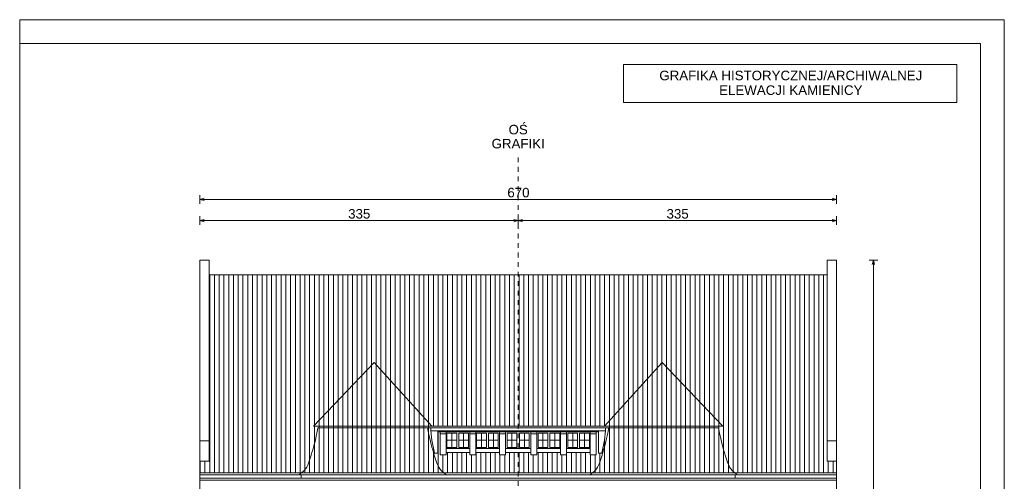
# Model space of a CAD drawing. Header units: metres. Extents: x -578.7 to -558, y 244.4 to 273.5.
# Tile 15 of 15: x -578.7 to -558, y 263.8 to 273.5. Entities that reach past the tile are written whole.
import ezdxf

# ---------------------------------------------------------------- set-up
doc = ezdxf.new("R2010")
doc.units = ezdxf.units.M
doc.header["$MEASUREMENT"] = 0
doc.linetypes.add('Hidden Line', pattern=[0.1, 0.05, -0.05])
doc.layers.add('0_Nr_pióra__41', color=7, linetype='Continuous', lineweight=0, true_color=0x8d755f)
doc.layers.add('GM_SZRAF_Nr_pióra__41', color=7, linetype='Continuous', lineweight=0, true_color=0x8d755f)
for name, color, linetype, lineweight in [('GM_RAMKA_Nr_pióra__255', 7, 'Continuous', 0), ('GM_TABELA RAMKA_Nr_pióra__255', 7, 'Continuous', 0), ('OPISY_Nr_pióra__241', 7, 'Continuous', 0), ('Tabelki_Nr_pióra__1_Nr_pióra__241', 7, 'Continuous', 0), ('Tabelki_Nr_pióra__1_Nr_pióra__255', 7, 'Continuous', 0), ('wymiar detal_Nr_pióra__241', 7, 'Continuous', 0)]:
    doc.layers.add(name, color=color, linetype=linetype, lineweight=lineweight)
doc.layers.add('wymiar detal', color=7, linetype='Continuous')
doc.styles.add('GENERATED_STYLE_1', font='arial.ttf')
doc.dimstyles.new('GENERATED_STYLE__1', dxfattribs={"dimtxt": 0.2, "dimasz": 0.091787, "dimexe": 0.18, "dimexo": 0.0625, "dimgap": 0.09, "dimtad": 1, "dimtih": 1, "dimtoh": 1, "dimdec": 0, "dimlfac": 100, "dimzin": 0, "dimdsep": 46, "dimtxsty": 'GENERATED_STYLE_1', "dimblk": 'ARROWHEAD_3', "dimblk1": 'ARROWHEAD_3', "dimblk2": 'ARROWHEAD_3', "dimcen": 0.09, "dimse1": 1, "dimse2": 1, "dimclrd": 7, "dimclre": 7, "dimclrt": 7, "dimazin": 0, "dimtfac": 1, "dimtdec": 4, "dimtmove": 0, "dimatfit": 3, "dimfxl": 0, "dimtolj": 1, "dimtzin": 0, "dimarcsym": 0})
doc.dimstyles.new('GENERATED_STYLE__3', dxfattribs={"dimtxt": 0.2, "dimasz": 0.091787, "dimexe": 0.18, "dimexo": 0.0625, "dimgap": 0.09, "dimtad": 1, "dimdec": 0, "dimlfac": 100, "dimzin": 0, "dimdsep": 46, "dimtxsty": 'GENERATED_STYLE_1', "dimblk": 'ARROWHEAD_3', "dimblk1": 'ARROWHEAD_3', "dimblk2": 'ARROWHEAD_3', "dimcen": 0.09, "dimse1": 1, "dimse2": 1, "dimclrd": 7, "dimclre": 7, "dimclrt": 7, "dimazin": 0, "dimtfac": 1, "dimtdec": 4, "dimtmove": 0, "dimatfit": 3, "dimfxl": 0, "dimtolj": 1, "dimtzin": 0, "dimarcsym": 0})
pattern_1 = [(90, (0, 0), (-0.1, 0), [])]

# ---------------------------------------------------------------- blocks, each defined once
blk = doc.blocks.new('*D4')
at = {"layer": 'wymiar detal_Nr_pióra__241', "color": 7, "linetype": 'Continuous', "lineweight": 0}
for p, q in [((-560.661, 268.404), (-560.842, 268.404)), ((-560.752, 268.404), (-560.777, 268.31)), ((-560.752, 253.908), (-560.752, 268.404)), ((-560.752, 268.404), (-560.727, 268.31)), ((-560.661, 253.908), (-560.842, 253.908)), ((-560.752, 253.908), (-560.777, 254.001)), ((-560.752, 253.908), (-560.727, 254.001))]:
    blk.add_line(p, q, dxfattribs=at)
at = {"layer": 'wymiar detal_Nr_pióra__241', "color": 7, "lineweight": 0, "insert": (-560.792, 260.928), "char_height": 0.2, "attachment_point": 7, "rotation": 90, "style": 'GENERATED_STYLE_1'}
blk.add_mtext('\\A1;{\\pql;\\fArial|b0|i0|c238|p38;725}', dxfattribs=at)
blk = doc.blocks.new('ARROWHEAD_3')
at = {"color": 0, "linetype": 'Continuous', "lineweight": 0}
blk.add_line((0, 0), (-1, 0), dxfattribs=at)
at = {"color": 0, "linetype": 'Continuous', "lineweight": 0, "flags": 128}
blk.add_lwpolyline([(-1, 0.2679), (0, 0), (-1, -0.2679)], dxfattribs=at)
blk = doc.blocks.new('*D5')
at = {"layer": 'wymiar detal_Nr_pióra__241', "color": 7, "linetype": 'Continuous', "lineweight": 0}
for p, q in [((-574.907, 269.141), (-574.907, 269.322)), ((-574.907, 269.232), (-574.814, 269.257)), ((-574.907, 269.232), (-568.217, 269.232)), ((-574.907, 269.232), (-574.814, 269.207)), ((-568.217, 269.232), (-568.311, 269.257)), ((-568.217, 269.232), (-568.311, 269.207)), ((-568.217, 269.141), (-568.217, 269.322))]:
    blk.add_line(p, q, dxfattribs=at)
at = {"layer": 'wymiar detal_Nr_pióra__241', "color": 7, "lineweight": 0, "insert": (-571.79, 269.272), "char_height": 0.2, "attachment_point": 7, "style": 'GENERATED_STYLE_1'}
blk.add_mtext('\\A1;{\\pql;\\fArial|b0|i0|c238|p38;335}', dxfattribs=at)
blk = doc.blocks.new('*D6')
at = {"layer": 'wymiar detal_Nr_pióra__241', "color": 7, "linetype": 'Continuous', "lineweight": 0}
for p, q in [((-568.217, 269.141), (-568.217, 269.322)), ((-568.217, 269.232), (-568.124, 269.257)), ((-568.217, 269.232), (-561.527, 269.232)), ((-568.217, 269.232), (-568.124, 269.207)), ((-561.527, 269.232), (-561.621, 269.257)), ((-561.527, 269.232), (-561.621, 269.207)), ((-561.527, 269.141), (-561.527, 269.322))]:
    blk.add_line(p, q, dxfattribs=at)
at = {"layer": 'wymiar detal_Nr_pióra__241', "color": 7, "lineweight": 0, "insert": (-565.1, 269.272), "char_height": 0.2, "attachment_point": 7, "style": 'GENERATED_STYLE_1'}
blk.add_mtext('\\A1;{\\pql;\\fArial|b0|i0|c238|p38;335}', dxfattribs=at)
blk = doc.blocks.new('*D7')
at = {"layer": 'wymiar detal_Nr_pióra__241', "color": 7, "linetype": 'Continuous', "lineweight": 0}
for p, q in [((-574.907, 269.588), (-574.907, 269.769)), ((-574.907, 269.678), (-574.814, 269.703)), ((-574.907, 269.678), (-561.527, 269.678)), ((-574.907, 269.678), (-574.814, 269.653)), ((-561.527, 269.678), (-561.621, 269.703)), ((-561.527, 269.678), (-561.621, 269.653)), ((-561.527, 269.588), (-561.527, 269.769))]:
    blk.add_line(p, q, dxfattribs=at)
at = {"layer": 'wymiar detal_Nr_pióra__241', "color": 7, "lineweight": 0, "insert": (-568.445, 269.718), "char_height": 0.2, "attachment_point": 7, "style": 'GENERATED_STYLE_1'}
blk.add_mtext('\\A1;{\\pql;\\fArial|b0|i0|c238|p38;670}', dxfattribs=at)

msp = doc.modelspace()

# ---------------------------------------------------------------- hatches: boundary and pattern name
at = {"layer": 'GM_SZRAF_Nr_pióra__41', "linetype": 'Continuous', "lineweight": 0, "true_color": 0x8d755f}
h = msp.add_hatch(dxfattribs=at)
h.set_pattern_fill('PAPAPET', color=35, style=0, pattern_type=2)
h.set_pattern_definition(pattern_1)
h.paths.add_polyline_path([(-574.713, 268.094), (-568.217, 268.094), (-568.217, 264.915), (-570.032, 264.915), (-570.053, 264.876), (-570.035, 264.621), (-569.973, 264.345), (-569.967, 264.257), (-569.866, 264.021), (-569.771, 263.93), (-574.906, 263.93), (-574.907, 264.175), (-574.713, 264.175)])
h = msp.add_hatch(dxfattribs=at)
h.set_pattern_fill('PAPAPET', color=35, style=0, pattern_type=2)
h.set_pattern_definition(pattern_1)
h.paths.add_polyline_path([(-561.722, 268.094), (-568.217, 268.094), (-568.217, 264.915), (-566.403, 264.915), (-566.381, 264.876), (-566.4, 264.621), (-566.462, 264.345), (-566.468, 264.257), (-566.568, 264.021), (-566.663, 263.93), (-561.529, 263.93), (-561.527, 264.175), (-561.722, 264.175)])
h = msp.add_hatch(dxfattribs=at)
h.set_pattern_fill('PAPAPET', color=35, style=0, pattern_type=2)
h.set_pattern_definition(pattern_1)
h.paths.add_polyline_path([(-572.516, 264.915), (-572.428, 264.915), (-570.032, 264.915), (-571.242, 266.249)])
h = msp.add_hatch(dxfattribs=at)
h.set_pattern_fill('PAPAPET', color=35, style=0, pattern_type=2)
h.set_pattern_definition(pattern_1)
h.paths.add_polyline_path([(-563.918, 264.915), (-564.007, 264.915), (-566.403, 264.915), (-565.192, 266.249)])
h = msp.add_hatch(dxfattribs=at)
h.set_pattern_fill('PAPAPET', color=35, style=0, pattern_type=2)
h.set_pattern_definition(pattern_1)
h.paths.add_polyline_path([(-569.771, 263.93), (-569.771, 263.931), (-569.772, 263.931), (-569.774, 263.932), (-569.776, 263.934), (-569.778, 263.935), (-569.781, 263.937), (-569.785, 263.94), (-569.788, 263.942), (-569.792, 263.945), (-569.796, 263.948), (-569.801, 263.952), (-569.806, 263.956), (-569.81, 263.96), (-569.815, 263.964), (-569.82, 263.968), (-569.825, 263.973), (-569.83, 263.977), (-569.835, 263.982), (-569.842, 263.99), (-569.848, 263.997), (-569.854, 264.005), (-569.86, 264.013), (-569.866, 264.021), (-569.872, 264.029), (-569.877, 264.037), (-569.882, 264.046), (-569.887, 264.054), (-569.892, 264.063), (-569.896, 264.072), (-569.901, 264.081), (-569.905, 264.09), (-569.909, 264.099), (-569.913, 264.108), (-569.917, 264.117), (-569.921, 264.127), (-569.925, 264.136), (-569.928, 264.145), (-569.932, 264.154), (-569.935, 264.164), (-569.939, 264.173), (-569.942, 264.182), (-569.945, 264.192), (-569.949, 264.201), (-569.952, 264.21), (-569.955, 264.22), (-569.958, 264.229), (-569.961, 264.238), (-569.964, 264.248), (-569.967, 264.257), (-569.97, 264.267), (-569.972, 264.276), (-569.975, 264.286), (-569.978, 264.295), (-569.981, 264.305), (-569.985, 264.317), (-569.988, 264.329), (-569.992, 264.341), (-569.995, 264.354), (-569.999, 264.366), (-570.003, 264.378), (-570.006, 264.39), (-570.01, 264.403), (-570.014, 264.415), (-570.017, 264.427), (-570.021, 264.439), (-570.024, 264.452), (-570.028, 264.464), (-570.031, 264.476), (-570.035, 264.489), (-570.038, 264.501), (-570.041, 264.513), (-570.045, 264.526), (-570.052, 264.554), (-570.059, 264.583), (-570.066, 264.612), (-570.073, 264.64), (-570.079, 264.667), (-570.084, 264.693), (-570.09, 264.719), (-570.095, 264.743), (-570.099, 264.765), (-570.103, 264.787), (-570.107, 264.806), (-570.11, 264.823), (-570.113, 264.838), (-570.115, 264.851), (-570.117, 264.862), (-570.118, 264.869), (-570.119, 264.874), (-570.12, 264.876), (-572.428, 264.876), (-572.428, 264.874), (-572.429, 264.869), (-572.431, 264.862), (-572.432, 264.851), (-572.435, 264.838), (-572.437, 264.823), (-572.441, 264.806), (-572.444, 264.787), (-572.448, 264.765), (-572.453, 264.743), (-572.458, 264.719), (-572.463, 264.693), (-572.469, 264.667), (-572.475, 264.64), (-572.482, 264.612), (-572.488, 264.583), (-572.496, 264.554), (-572.503, 264.526), (-572.506, 264.513), (-572.51, 264.501), (-572.513, 264.489), (-572.517, 264.476), (-572.52, 264.464), (-572.524, 264.452), (-572.527, 264.439), (-572.531, 264.427), (-572.534, 264.415), (-572.538, 264.403), (-572.541, 264.39), (-572.545, 264.378), (-572.549, 264.366), (-572.552, 264.354), (-572.556, 264.341), (-572.56, 264.329), (-572.563, 264.317), (-572.567, 264.305), (-572.57, 264.295), (-572.572, 264.286), (-572.575, 264.276), (-572.578, 264.267), (-572.581, 264.257), (-572.584, 264.248), (-572.587, 264.238), (-572.59, 264.229), (-572.593, 264.22), (-572.596, 264.21), (-572.599, 264.201), (-572.602, 264.192), (-572.606, 264.182), (-572.609, 264.173), (-572.612, 264.164), (-572.616, 264.154), (-572.619, 264.145), (-572.623, 264.136), (-572.627, 264.127), (-572.631, 264.117), (-572.634, 264.108), (-572.638, 264.099), (-572.643, 264.09), (-572.647, 264.081), (-572.651, 264.072), (-572.656, 264.063), (-572.661, 264.054), (-572.666, 264.046), (-572.671, 264.037), (-572.676, 264.029), (-572.682, 264.021), (-572.687, 264.013), (-572.693, 264.005), (-572.7, 263.997), (-572.706, 263.99), (-572.713, 263.982), (-572.718, 263.977), (-572.723, 263.973), (-572.728, 263.968), (-572.732, 263.964), (-572.737, 263.96), (-572.742, 263.956), (-572.747, 263.952), (-572.751, 263.948), (-572.755, 263.945), (-572.759, 263.942), (-572.763, 263.94), (-572.766, 263.937), (-572.769, 263.935), (-572.772, 263.934), (-572.774, 263.932), (-572.775, 263.931), (-572.776, 263.931), (-572.777, 263.93)])
h = msp.add_hatch(dxfattribs=at)
h.set_pattern_fill('PAPAPET', color=35, style=0, pattern_type=2)
h.set_pattern_definition(pattern_1)
h.paths.add_polyline_path([(-566.663, 263.93), (-566.663, 263.931), (-566.662, 263.931), (-566.661, 263.932), (-566.659, 263.934), (-566.656, 263.935), (-566.653, 263.937), (-566.65, 263.94), (-566.646, 263.942), (-566.642, 263.945), (-566.638, 263.948), (-566.634, 263.952), (-566.629, 263.956), (-566.624, 263.96), (-566.619, 263.964), (-566.614, 263.968), (-566.609, 263.973), (-566.605, 263.977), (-566.6, 263.982), (-566.593, 263.99), (-566.586, 263.997), (-566.58, 264.005), (-566.574, 264.013), (-566.568, 264.021), (-566.563, 264.029), (-566.558, 264.037), (-566.552, 264.046), (-566.548, 264.054), (-566.543, 264.063), (-566.538, 264.072), (-566.534, 264.081), (-566.529, 264.09), (-566.525, 264.099), (-566.521, 264.108), (-566.517, 264.117), (-566.514, 264.127), (-566.51, 264.136), (-566.506, 264.145), (-566.503, 264.154), (-566.499, 264.164), (-566.496, 264.173), (-566.493, 264.182), (-566.489, 264.192), (-566.486, 264.201), (-566.483, 264.21), (-566.48, 264.22), (-566.477, 264.229), (-566.474, 264.238), (-566.471, 264.248), (-566.468, 264.257), (-566.465, 264.267), (-566.462, 264.276), (-566.459, 264.286), (-566.456, 264.295), (-566.454, 264.305), (-566.45, 264.317), (-566.446, 264.329), (-566.443, 264.341), (-566.439, 264.354), (-566.435, 264.366), (-566.432, 264.378), (-566.428, 264.39), (-566.425, 264.403), (-566.421, 264.415), (-566.417, 264.427), (-566.414, 264.439), (-566.41, 264.452), (-566.407, 264.464), (-566.403, 264.476), (-566.4, 264.489), (-566.397, 264.501), (-566.393, 264.513), (-566.39, 264.526), (-566.382, 264.554), (-566.375, 264.583), (-566.369, 264.612), (-566.362, 264.64), (-566.356, 264.667), (-566.35, 264.693), (-566.345, 264.719), (-566.34, 264.743), (-566.335, 264.765), (-566.331, 264.787), (-566.328, 264.806), (-566.324, 264.823), (-566.322, 264.838), (-566.319, 264.851), (-566.317, 264.862), (-566.316, 264.869), (-566.315, 264.874), (-566.315, 264.876), (-564.006, 264.876), (-564.006, 264.874), (-564.005, 264.869), (-564.004, 264.862), (-564.002, 264.851), (-564, 264.838), (-563.997, 264.823), (-563.994, 264.806), (-563.99, 264.787), (-563.986, 264.765), (-563.982, 264.743), (-563.977, 264.719), (-563.971, 264.693), (-563.965, 264.667), (-563.959, 264.64), (-563.953, 264.612), (-563.946, 264.583), (-563.939, 264.554), (-563.931, 264.526), (-563.928, 264.513), (-563.925, 264.501), (-563.921, 264.489), (-563.918, 264.476), (-563.915, 264.464), (-563.911, 264.452), (-563.908, 264.439), (-563.904, 264.427), (-563.9, 264.415), (-563.897, 264.403), (-563.893, 264.39), (-563.89, 264.378), (-563.886, 264.366), (-563.882, 264.354), (-563.879, 264.341), (-563.875, 264.329), (-563.871, 264.317), (-563.868, 264.305), (-563.865, 264.295), (-563.862, 264.286), (-563.859, 264.276), (-563.856, 264.267), (-563.854, 264.257), (-563.851, 264.248), (-563.848, 264.238), (-563.845, 264.229), (-563.842, 264.22), (-563.838, 264.21), (-563.835, 264.201), (-563.832, 264.192), (-563.829, 264.182), (-563.826, 264.173), (-563.822, 264.164), (-563.819, 264.154), (-563.815, 264.145), (-563.812, 264.136), (-563.808, 264.127), (-563.804, 264.117), (-563.8, 264.108), (-563.796, 264.099), (-563.792, 264.09), (-563.788, 264.081), (-563.783, 264.072), (-563.779, 264.063), (-563.774, 264.054), (-563.769, 264.046), (-563.764, 264.037), (-563.758, 264.029), (-563.753, 264.021), (-563.747, 264.013), (-563.741, 264.005), (-563.735, 263.997), (-563.728, 263.99), (-563.722, 263.982), (-563.717, 263.977), (-563.712, 263.973), (-563.707, 263.968), (-563.702, 263.964), (-563.697, 263.96), (-563.692, 263.956), (-563.688, 263.952), (-563.683, 263.948), (-563.679, 263.945), (-563.675, 263.942), (-563.671, 263.94), (-563.668, 263.937), (-563.665, 263.935), (-563.663, 263.934), (-563.661, 263.932), (-563.659, 263.931), (-563.658, 263.931), (-563.658, 263.93)])
h = msp.add_hatch(dxfattribs=at)
h.set_pattern_fill('PAPAPET', color=35, style=0, pattern_type=2)
h.set_pattern_definition(pattern_1)
h.paths.add_polyline_path([(-568.217, 263.93), (-568.217, 264.359), (-568.485, 264.359), (-568.485, 264.313), (-568.609, 264.313), (-568.609, 264.359), (-569.109, 264.359), (-569.109, 264.313), (-569.233, 264.313), (-569.233, 264.359), (-569.733, 264.359), (-569.733, 264.313), (-569.857, 264.313), (-569.857, 264.753), (-569.857, 264.792), (-569.907, 264.792), (-569.907, 264.345), (-569.973, 264.345), (-569.967, 264.257), (-569.866, 264.021), (-569.771, 263.93)])
h = msp.add_hatch(dxfattribs=at)
h.set_pattern_fill('PAPAPET', color=35, style=0, pattern_type=2)
h.set_pattern_definition(pattern_1)
h.paths.add_polyline_path([(-568.217, 263.93), (-568.217, 264.359), (-567.949, 264.359), (-567.949, 264.313), (-567.826, 264.313), (-567.826, 264.359), (-567.325, 264.359), (-567.325, 264.313), (-567.202, 264.313), (-567.202, 264.359), (-566.701, 264.359), (-566.701, 264.313), (-566.578, 264.313), (-566.578, 264.753), (-566.578, 264.792), (-566.527, 264.792), (-566.527, 264.345), (-566.462, 264.345), (-566.468, 264.257), (-566.568, 264.021), (-566.663, 263.93)])
h = msp.add_hatch(dxfattribs=at)
h.set_pattern_fill('PAPAPET', color=35, style=0, pattern_type=2)
h.set_pattern_definition(pattern_1)
h.paths.add_polyline_path([(-567.571, 264.064), (-567.555, 264.064), (-567.555, 264.104), (-567.571, 264.104)])

# ---------------------------------------------------------------- linework, layer by layer
at = {"layer": '0_Nr_pióra__41', "color": 35, "linetype": 'Hidden Line', "lineweight": 0, "true_color": 0x8d755f}
msp.add_line((-568.217, 270.559), (-568.217, 253.908), dxfattribs=at)
at = {"layer": '0_Nr_pióra__41', "color": 35, "linetype": 'Continuous', "lineweight": 0, "true_color": 0x8d755f}
for p, q in [((-574.907, 268.404), (-574.907, 264.175)), ((-574.713, 268.404), (-574.907, 268.404)), ((-574.907, 268.404), (-574.907, 264.175)), ((-574.713, 264.175), (-574.713, 268.404)), ((-561.722, 264.175), (-561.722, 268.404)), ((-561.722, 268.404), (-561.527, 268.404)), ((-561.527, 268.404), (-561.527, 264.175)), ((-561.527, 268.404), (-561.527, 264.175)), ((-574.713, 268.094), (-568.217, 268.094)), ((-561.722, 268.094), (-568.217, 268.094)), ((-571.242, 266.249), (-572.516, 264.915)), ((-571.242, 266.249), (-570.032, 264.915)), ((-565.192, 266.249), (-566.403, 264.915)), ((-565.192, 266.249), (-563.918, 264.915)), ((-572.516, 264.915), (-572.428, 264.915)), ((-572.428, 264.915), (-568.217, 264.915)), ((-572.428, 264.876), (-568.217, 264.876)), ((-570.053, 264.876), (-570.053, 264.816)), ((-564.007, 264.915), (-568.217, 264.915)), ((-564.006, 264.876), (-568.217, 264.876)), ((-566.381, 264.876), (-566.381, 264.816)), ((-563.918, 264.915), (-564.007, 264.915)), ((-570.053, 264.816), (-568.217, 264.816)), ((-570.035, 264.621), (-570.053, 264.816)), ((-569.907, 264.816), (-569.907, 264.345)), ((-569.907, 264.792), (-568.217, 264.792)), ((-569.857, 264.753), (-569.857, 264.792)), ((-569.733, 264.753), (-569.857, 264.753)), ((-569.857, 264.753), (-569.857, 264.313)), ((-569.733, 264.753), (-569.733, 264.792)), ((-569.733, 264.313), (-569.733, 264.753)), ((-569.508, 264.766), (-569.716, 264.766)), ((-569.716, 264.766), (-569.716, 264.466)), ((-569.612, 264.766), (-569.612, 264.466)), ((-569.508, 264.466), (-569.508, 264.766)), ((-569.259, 264.766), (-569.467, 264.766)), ((-569.467, 264.766), (-569.467, 264.466)), ((-569.363, 264.766), (-569.363, 264.466)), ((-569.259, 264.466), (-569.259, 264.766)), ((-569.233, 264.753), (-569.233, 264.792)), ((-569.109, 264.753), (-569.233, 264.753)), ((-569.233, 264.753), (-569.233, 264.313)), ((-569.109, 264.753), (-569.109, 264.792)), ((-569.109, 264.313), (-569.109, 264.753)), ((-568.884, 264.766), (-569.092, 264.766)), ((-569.092, 264.766), (-569.092, 264.466)), ((-568.988, 264.766), (-568.988, 264.466)), ((-568.884, 264.466), (-568.884, 264.766)), ((-568.635, 264.766), (-568.843, 264.766)), ((-568.843, 264.766), (-568.843, 264.466)), ((-568.739, 264.766), (-568.739, 264.466)), ((-568.635, 264.466), (-568.635, 264.766)), ((-568.609, 264.753), (-568.609, 264.792)), ((-568.485, 264.753), (-568.609, 264.753)), ((-568.609, 264.753), (-568.609, 264.313)), ((-568.485, 264.753), (-568.485, 264.792)), ((-568.485, 264.313), (-568.485, 264.753)), ((-568.244, 264.766), (-568.452, 264.766)), ((-568.452, 264.766), (-568.452, 264.466)), ((-568.348, 264.766), (-568.348, 264.466)), ((-568.244, 264.466), (-568.244, 264.766)), ((-566.381, 264.816), (-568.217, 264.816)), ((-566.527, 264.792), (-568.217, 264.792)), ((-568.191, 264.766), (-567.983, 264.766)), ((-568.191, 264.466), (-568.191, 264.766)), ((-568.087, 264.766), (-568.087, 264.466)), ((-567.983, 264.766), (-567.983, 264.466)), ((-567.949, 264.753), (-567.949, 264.792)), ((-567.949, 264.753), (-567.826, 264.753)), ((-567.949, 264.313), (-567.949, 264.753)), ((-567.826, 264.753), (-567.826, 264.792)), ((-567.826, 264.753), (-567.826, 264.313)), ((-567.8, 264.766), (-567.592, 264.766)), ((-567.8, 264.466), (-567.8, 264.766)), ((-567.696, 264.766), (-567.696, 264.466)), ((-567.592, 264.766), (-567.592, 264.466)), ((-567.55, 264.766), (-567.343, 264.766)), ((-567.55, 264.466), (-567.55, 264.766)), ((-567.446, 264.766), (-567.446, 264.466)), ((-567.343, 264.766), (-567.343, 264.466)), ((-567.325, 264.753), (-567.325, 264.792)), ((-567.325, 264.753), (-567.202, 264.753)), ((-567.325, 264.313), (-567.325, 264.753)), ((-567.202, 264.753), (-567.202, 264.792)), ((-567.202, 264.753), (-567.202, 264.313)), ((-567.176, 264.766), (-566.968, 264.766)), ((-567.176, 264.466), (-567.176, 264.766)), ((-567.072, 264.766), (-567.072, 264.466)), ((-566.968, 264.766), (-566.968, 264.466)), ((-566.926, 264.766), (-566.719, 264.766)), ((-566.926, 264.466), (-566.926, 264.766)), ((-566.822, 264.766), (-566.822, 264.466)), ((-566.719, 264.766), (-566.719, 264.466)), ((-566.701, 264.753), (-566.701, 264.792)), ((-566.701, 264.753), (-566.578, 264.753)), ((-566.701, 264.313), (-566.701, 264.753)), ((-566.578, 264.753), (-566.578, 264.792)), ((-566.578, 264.753), (-566.578, 264.313)), ((-566.527, 264.816), (-566.527, 264.345)), ((-566.4, 264.621), (-566.381, 264.816)), ((-574.907, 264.607), (-574.713, 264.607)), ((-574.907, 264.175), (-574.907, 264.607)), ((-574.713, 264.607), (-574.713, 264.175)), ((-569.973, 264.345), (-570.035, 264.621)), ((-569.733, 264.441), (-569.233, 264.441)), ((-569.716, 264.616), (-569.508, 264.616)), ((-569.716, 264.466), (-569.508, 264.466)), ((-569.467, 264.616), (-569.259, 264.616)), ((-569.467, 264.466), (-569.259, 264.466)), ((-569.109, 264.441), (-568.609, 264.441)), ((-569.092, 264.616), (-568.884, 264.616)), ((-569.092, 264.466), (-568.884, 264.466)), ((-568.843, 264.616), (-568.635, 264.616)), ((-568.843, 264.466), (-568.635, 264.466)), ((-568.485, 264.441), (-568.217, 264.441)), ((-568.452, 264.616), (-568.244, 264.616)), ((-568.452, 264.466), (-568.244, 264.466)), ((-567.949, 264.441), (-568.217, 264.441)), ((-567.983, 264.616), (-568.191, 264.616)), ((-567.983, 264.466), (-568.191, 264.466)), ((-567.325, 264.441), (-567.826, 264.441)), ((-567.592, 264.616), (-567.8, 264.616)), ((-567.592, 264.466), (-567.8, 264.466)), ((-567.343, 264.616), (-567.55, 264.616)), ((-567.343, 264.466), (-567.55, 264.466)), ((-566.701, 264.441), (-567.202, 264.441)), ((-566.968, 264.616), (-567.176, 264.616)), ((-566.968, 264.466), (-567.176, 264.466)), ((-566.719, 264.616), (-566.926, 264.616)), ((-566.719, 264.466), (-566.926, 264.466)), ((-566.462, 264.345), (-566.4, 264.621)), ((-561.527, 264.607), (-561.722, 264.607)), ((-561.722, 264.607), (-561.722, 264.175)), ((-561.527, 264.175), (-561.527, 264.607)), ((-569.907, 264.345), (-569.973, 264.345)), ((-569.857, 264.313), (-569.733, 264.313)), ((-569.733, 264.359), (-569.233, 264.359)), ((-569.233, 264.313), (-569.109, 264.313)), ((-569.109, 264.359), (-568.609, 264.359)), ((-568.609, 264.313), (-568.485, 264.313)), ((-568.485, 264.359), (-568.217, 264.359)), ((-567.949, 264.359), (-568.217, 264.359)), ((-567.826, 264.313), (-567.949, 264.313)), ((-567.325, 264.359), (-567.826, 264.359)), ((-567.202, 264.313), (-567.325, 264.313)), ((-566.701, 264.359), (-567.202, 264.359)), ((-566.578, 264.313), (-566.701, 264.313)), ((-566.527, 264.345), (-566.462, 264.345)), ((-574.907, 264.175), (-574.713, 264.175)), ((-574.907, 264.175), (-574.907, 253.908)), ((-574.713, 264.175), (-574.907, 264.175)), ((-561.527, 264.175), (-561.722, 264.175)), ((-561.722, 264.175), (-561.527, 264.175)), ((-561.527, 264.175), (-561.527, 253.908)), ((-574.906, 263.93), (-568.217, 263.93)), ((-574.906, 263.892), (-568.217, 263.892)), ((-574.906, 263.824), (-568.217, 263.824)), ((-572.777, 263.93), (-572.819, 263.892)), ((-572.776, 263.892), (-572.776, 263.824)), ((-569.771, 263.93), (-569.728, 263.892)), ((-561.529, 263.93), (-568.217, 263.93)), ((-561.529, 263.892), (-568.217, 263.892)), ((-561.529, 263.824), (-568.217, 263.824)), ((-566.663, 263.93), (-566.706, 263.892)), ((-563.659, 263.892), (-563.659, 263.824)), ((-563.658, 263.93), (-563.615, 263.892)), ((-574.906, 263.779), (-568.217, 263.779)), ((-561.529, 263.779), (-568.217, 263.779))]:
    msp.add_line(p, q, dxfattribs=at)
for points in [[(-572.428, 264.876), (-572.428, 264.876), (-572.457, 264.699), (-572.503, 264.526), (-572.523, 264.451), (-572.545, 264.378), (-572.567, 264.305), (-572.584, 264.248), (-572.601, 264.191), (-572.623, 264.136), (-572.645, 264.08), (-572.671, 264.025), (-572.713, 263.982), (-572.742, 263.953), (-572.777, 263.93), (-572.777, 263.93)], [(-570.12, 264.876), (-570.12, 264.876), (-570.09, 264.699), (-570.045, 264.526), (-570.025, 264.451), (-570.003, 264.378), (-569.981, 264.305), (-569.964, 264.248), (-569.947, 264.191), (-569.925, 264.136), (-569.903, 264.08), (-569.876, 264.025), (-569.835, 263.982), (-569.806, 263.953), (-569.771, 263.93), (-569.771, 263.93)], [(-566.315, 264.876), (-566.315, 264.876), (-566.344, 264.699), (-566.39, 264.526), (-566.41, 264.451), (-566.432, 264.378), (-566.454, 264.305), (-566.47, 264.248), (-566.488, 264.191), (-566.51, 264.136), (-566.532, 264.08), (-566.558, 264.025), (-566.6, 263.982), (-566.628, 263.953), (-566.663, 263.93), (-566.663, 263.93)], [(-564.006, 264.876), (-564.006, 264.876), (-563.977, 264.699), (-563.931, 264.526), (-563.912, 264.451), (-563.889, 264.378), (-563.868, 264.305), (-563.851, 264.248), (-563.833, 264.191), (-563.812, 264.136), (-563.789, 264.08), (-563.763, 264.025), (-563.722, 263.982), (-563.693, 263.953), (-563.658, 263.93), (-563.658, 263.93)]]:
    msp.add_open_spline(points, degree=3, knots=[0, 0, 0, 0, 1, 1, 1, 2, 2, 2, 3, 3, 3, 4, 4, 4, 5, 5, 5, 5], dxfattribs=at)
at = {"layer": 'GM_RAMKA_Nr_pióra__255', "color": 7, "linetype": 'Continuous', "lineweight": 0}
for p, q in [((-578.692, 273.454), (-558.002, 273.454)), ((-578.692, 273.454), (-558.002, 273.454)), ((-558.002, 273.454), (-558.002, 244.384)), ((-558.002, 273.454), (-558.002, 244.384)), ((-578.692, 272.954), (-558.502, 272.954)), ((-578.692, 272.954), (-558.502, 272.954)), ((-558.502, 272.954), (-558.502, 244.884)), ((-558.502, 272.954), (-558.502, 244.884))]:
    msp.add_line(p, q, dxfattribs=at)
at = {"layer": 'Tabelki_Nr_pióra__1_Nr_pióra__241', "color": 7, "linetype": 'Continuous', "lineweight": 0}
msp.add_lwpolyline([(-578.692, 273.454), (-558.002, 273.454), (-558.002, 244.384), (-578.692, 244.384)], dxfattribs=at)
msp.add_lwpolyline([(-558.002, 244.384), (-578.692, 244.384), (-578.692, 273.454), (-558.002, 273.454)], close=True, dxfattribs=at)
at = {"layer": 'Tabelki_Nr_pióra__1_Nr_pióra__255', "color": 7, "linetype": 'Continuous', "lineweight": 0}
for points in [[(-566.002, 271.717), (-566.002, 272.515), (-559.002, 272.515)], [(-566.002, 272.515), (-559.002, 272.515)], [(-566.002, 271.717), (-566.002, 272.515), (-559.002, 272.515)], [(-566.002, 272.515), (-559.002, 272.515)], [(-559.002, 272.515), (-559.002, 271.717)], [(-559.002, 272.515), (-559.002, 271.717)], [(-566.002, 271.717), (-559.002, 271.717)], [(-566.002, 271.717), (-559.002, 271.717)]]:
    msp.add_lwpolyline(points, dxfattribs=at)

# ---------------------------------------------------------------- texts
at = {"layer": 'GM_TABELA RAMKA_Nr_pióra__255', "color": 7, "linetype": 'Continuous', "lineweight": 0, "insert": (-562.488, 272.126), "char_height": 0.2, "attachment_point": 5, "line_spacing_factor": 0.923713, "style": 'GENERATED_STYLE_1'}
msp.add_mtext('\\A1;{\\pqc;\\fArial|b0|i0|c238|p38;GRAFIKA HISTORYCZNEJ/ARCHIWALNEJ \\P\\pqc;\\fArial|b0|i0|c238|p38;ELEWACJI KAMI\\fArial|b0|i0|c238|p38;E\\fArial|b0|i0|c238|p38;NICY}', dxfattribs=at)
at = {"layer": 'OPISY_Nr_pióra__241', "color": 7, "linetype": 'Continuous', "lineweight": 0, "insert": (-568.217, 271.244), "char_height": 0.2, "attachment_point": 2, "line_spacing_factor": 0.883899, "style": 'GENERATED_STYLE_1'}
msp.add_mtext('\\A1;{\\pqc;\\fArial|b0|i0|c238|p38;OŚ\\fArial|b0|i0|c238|p38; \\P\\pqc;\\fArial|b0|i0|c238|p38;GRAFIKI}', dxfattribs=at)

# ---------------------------------------------------------------- dimensions: what is measured, and where the dimension line sits
at = {"layer": 'wymiar detal', "color": 7, "linetype": 'Continuous', "lineweight": 0}
for base, p1, p2, text, picture, middle in [((-568.217, 269.232), (-574.907, 268.404), (-568.217, 270.559), '335', '*D5', (-571.561, 269.372)), ((-561.527, 269.232), (-568.217, 270.559), (-561.527, 268.404), '335', '*D6', (-564.871, 269.372)), ((-561.527, 269.678), (-574.907, 268.404), (-561.527, 268.404), '670', '*D7', (-568.216, 269.818))]:
    dim = msp.add_linear_dim(base=base, p1=p1, p2=p2, text=text, dimstyle='GENERATED_STYLE__1', dxfattribs=at)
    dim.commit()
    dim.dimension.update_dxf_attribs({"geometry": picture, "text_midpoint": middle, "dimtype": 160})
dim = msp.add_linear_dim(base=(-560.752, 268.404), p1=(-561.527, 253.908), p2=(-561.527, 268.404), angle=90, text='725', dimstyle='GENERATED_STYLE__3', dxfattribs=at)
dim.commit()
dim.dimension.update_dxf_attribs({"geometry": '*D4', "text_midpoint": (-560.892, 261.157), "dimtype": 160, "text_rotation": 90})

doc.saveas('drawing.dxf')
